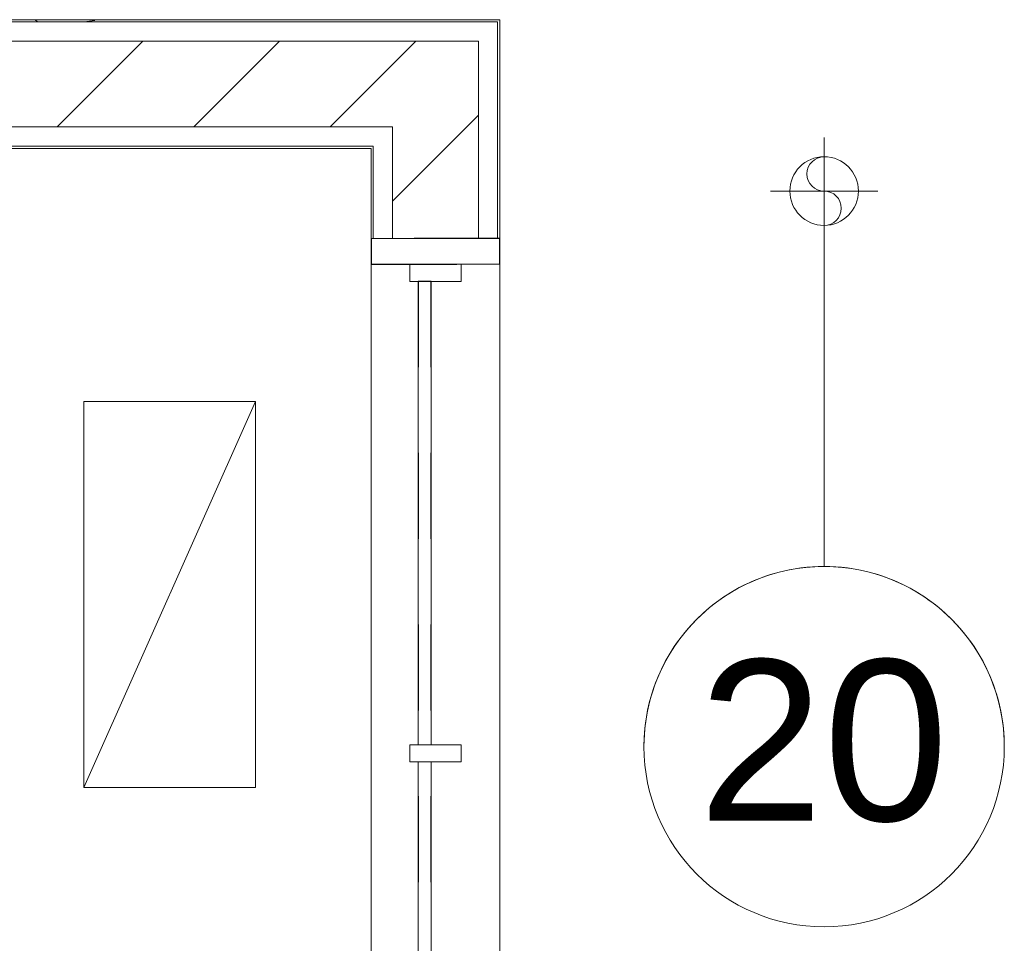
# Model space of a CAD drawing. Header units: metres. Extents: x 2.9 to 42.3, y -72.9 to -49.3.
# Tile 226 of 256: x 28 to 29.1, y -71.1 to -70. Entities that reach past the tile are written whole.
import ezdxf

# ---------------------------------------------------------------- set-up
doc = ezdxf.new("R2010")
doc.units = ezdxf.units.M
doc.linetypes.add('Traço', pattern=[0.006, 0.003, -0.003])
doc.linetypes.add('Traço_2_', pattern=[0.006, 0.003, -0.003])
for name, color, linetype, lineweight in [('A-GLAZ', 7, 'Continuous', 18), ('A-WALL', 7, 'Continuous', 18), ('A-WALL-PATT', 7, 'Continuous', 18), ('M-HVAC-DUCT-ANNO', 7, 'Continuous', 18), ('M-MNTG', 7, 'Continuous', 18)]:
    doc.layers.add(name, color=color, linetype=linetype, lineweight=lineweight)
doc.layers.add('A-GLAZ-HDLN', color=7, linetype='Traço', lineweight=25, true_color=0x00007f)
doc.layers.add('M-MNTG-IDEN', color=1, linetype='Continuous', lineweight=9, true_color=0xff0000)
doc.styles.add('Arial_1', font='arial.ttf', dxfattribs={"height": 0.1874999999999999})
pattern_1 = [(49.99999999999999, (21.555, -62.92899999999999), (0.5465545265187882, -0.04781508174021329), [0.05715, -0.62865]), (355, (21.555, -62.92899999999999), (-0.1057276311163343, 0.5731658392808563), [0.04572, -0.50292]), (100.451, (21.601, -62.933), (0.440827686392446, 0.5253490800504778), [0.04857, -0.53427]), (46.184, (21.555, -62.776), (0.8132373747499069, -0.1261291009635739), [0.08573, -0.9429799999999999]), (96.636, (21.623, -62.787), (0.7122119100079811, 0.7422871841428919), [0.07286000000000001, -0.8014100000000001]), (351.184, (21.555, -62.776), (0.7122166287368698, 0.7422739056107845), [0.06858, -0.75438]), (21, (21.631, -62.81399999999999), (0.4548461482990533, -0.3067949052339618), [0.05715, -0.62865]), (326, (21.631, -62.81399999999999), (0.1854048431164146, 0.5525599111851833), [0.04572, -0.50292]), (71.45100000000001, (21.669, -62.84), (0.6402508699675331, 0.2457631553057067), [0.04857, -0.53427]), (37.50000000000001, (21.555, -62.92899999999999), (0.009260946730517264, 0.2536671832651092), [0.02515, -0.47168, 0.02515, -0.48539, -0.5048199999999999]), (37.50000000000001, (21.555, -62.92899999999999), (0.009260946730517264, 0.2536671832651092), [-1.007, 0.02515, -0.47968]), (7.499999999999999, (21.555, -62.92899999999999), (0.2004558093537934, 0.3005459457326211), [0.02515, -0.26594, 0.02515, -0.46025, -0.1924]), (7.499999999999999, (21.555, -62.92899999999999), (0.2004558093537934, 0.3005459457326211), [-0.7764800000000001, 0.02515, -0.16726]), (327.5, (21.385, -62.92899999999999), (0.4067681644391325, -0.01718819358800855), [0.02515, -0.16535, 0.02515, -0.56921, -0.78867]), (327.5, (21.385, -62.92899999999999), (0.4067681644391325, -0.01718819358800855), [-0.78486, 0.02515, -0.76352]), (317.5, (21.309, -62.92899999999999), (0.4443831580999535, 0.07627942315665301), [0.02515, -0.2225, 0.02515, -0.36957, -0.56007]), (317.5, (21.309, -62.92899999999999), (0.4443831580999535, 0.07627942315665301), [-0.64237, 0.02515, -0.53492])]
pattern_2 = [(45, (21.555, -62.92899999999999), (-0.0795495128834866, 0.0795495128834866), [])]

# ---------------------------------------------------------------- blocks, each defined once
blk = doc.blocks.new('JANELA1 - Paineis _2x1_ 1_20 x _1 2-7881280-2PAV')
at = {"layer": 'A-GLAZ', "color": 253, "true_color": 0xaaaaaa}
for p, q in [((-0.6000000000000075, 0.07500000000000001), (-0.5700000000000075, 0.07500000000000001)), ((-0.6000000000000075, -0.07500000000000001), (-0.6000000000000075, 0.07500000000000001)), ((-0.5700000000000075, 0.07500000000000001), (-0.5700000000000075, 0.02999999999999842)), ((0.5699999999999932, 0.07500000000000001), (-0.5700000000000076, 0.07500000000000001)), ((0.5699999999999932, 0.07500000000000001), (0.5999999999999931, 0.07500000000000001)), ((0.5699999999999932, 0.03000000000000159), (0.5699999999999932, 0.07500000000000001)), ((0.5999999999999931, 0.07500000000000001), (0.5999999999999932, -0.07500000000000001)), ((-0.5500000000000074, 0.03000000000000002), (-0.5700000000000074, 0.03000000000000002)), ((-0.5700000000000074, 0.03000000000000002), (-0.5700000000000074, -0.03000000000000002)), ((-0.5500000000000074, -0.03000000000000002), (-0.5500000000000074, 0.03000000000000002)), ((0.009999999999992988, 0.03000000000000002), (-0.010000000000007, 0.03000000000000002)), ((-0.010000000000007, 0.03000000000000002), (-0.010000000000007, -0.03000000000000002)), ((0.009999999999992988, -0.03000000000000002), (0.009999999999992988, 0.03000000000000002)), ((0.5699999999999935, 0.03000000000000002), (0.5499999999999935, 0.03000000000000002)), ((0.5499999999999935, 0.03000000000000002), (0.5499999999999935, -0.03000000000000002)), ((0.5699999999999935, -0.03000000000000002), (0.5699999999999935, 0.03000000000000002)), ((-0.5500000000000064, 0.0200000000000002), (-0.01000000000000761, 0.02000000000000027)), ((0.00999999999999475, 0.02000000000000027), (0.5499999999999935, 0.02000000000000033)), ((-0.01000000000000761, 0.005000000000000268), (-0.5500000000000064, 0.005000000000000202)), ((0.5499999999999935, 0.005000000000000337), (0.00999999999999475, 0.005000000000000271)), ((-0.5700000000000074, -0.03000000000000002), (-0.5500000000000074, -0.03000000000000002)), ((-0.5700000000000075, -0.03000000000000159), (-0.5700000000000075, -0.07500000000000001)), ((-0.010000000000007, -0.03000000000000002), (0.009999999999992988, -0.03000000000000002)), ((0.5499999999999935, -0.03000000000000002), (0.5699999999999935, -0.03000000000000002)), ((0.5699999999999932, -0.07500000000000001), (0.5699999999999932, -0.02999999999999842)), ((-0.5700000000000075, -0.07500000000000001), (-0.6000000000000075, -0.07500000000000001)), ((-0.5700000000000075, -0.07500000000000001), (0.5699999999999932, -0.07500000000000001)), ((0.5999999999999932, -0.07500000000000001), (0.5699999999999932, -0.07500000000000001))]:
    blk.add_line(p, q, dxfattribs=at)
at = {"layer": 'A-GLAZ-HDLN', "color": 9, "linetype": 'Traço_2_', "true_color": 0xaaaad4}
for p, q in [((-0.5700000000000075, 0.07500000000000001), (-0.6000000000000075, 0.07500000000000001)), ((-0.6000000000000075, 0.07500000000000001), (-0.6000000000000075, -0.07500000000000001)), ((-0.5700000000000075, -0.07500000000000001), (-0.5700000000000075, 0.07500000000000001)), ((0.5999999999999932, 0.07500000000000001), (0.5699999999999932, 0.07500000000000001)), ((0.5699999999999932, 0.07500000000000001), (0.5699999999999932, -0.07500000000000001)), ((0.5999999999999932, -0.07500000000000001), (0.5999999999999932, 0.07500000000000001)), ((0.5499999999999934, 0.02000000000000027), (-0.5500000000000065, 0.02000000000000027)), ((-0.5500000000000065, 0.02000000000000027), (-0.5500000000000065, 0.00500000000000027)), ((0.5499999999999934, 0.00500000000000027), (0.5499999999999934, 0.02000000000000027)), ((-0.5500000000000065, 0.00500000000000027), (0.5499999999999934, 0.00500000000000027)), ((-0.6000000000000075, -0.07500000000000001), (-0.5700000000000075, -0.07500000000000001)), ((0.5699999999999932, -0.07500000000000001), (0.5999999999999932, -0.07500000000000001))]:
    blk.add_line(p, q, dxfattribs=at)
blk = doc.blocks.new('4 GRE - ESCOLA DE CINEMA E AUDIOVISUAL CINE REX R07_rvt-1-2PAV')
at = {"layer": 'A-WALL-PATT', "true_color": 0xd4d4d4}
h = blk.add_hatch(dxfattribs=at)
h.set_pattern_fill('FP_1', color=254, style=0, pattern_type=2)
h.set_pattern_definition(pattern_1)
h.paths.add_polyline_path([(28.51100001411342, -70.0239229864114), (28.53350001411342, -70.0239229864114), (28.53350001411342, -70.02142298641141), (26.88100001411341, -70.02142298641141), (26.88100001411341, -70.0239229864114), (28.44380616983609, -70.0239229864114)])
h = blk.add_hatch(dxfattribs=at)
h.set_pattern_fill('FP_1', color=254, style=0, pattern_type=2)
h.set_pattern_definition(pattern_1)
h.paths.add_polyline_path([(28.38600001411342, -70.1714229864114), (28.38600001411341, -70.16892298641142), (26.88350001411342, -70.1689229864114), (26.88350001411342, -70.0239229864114), (26.88100001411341, -70.0239229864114), (26.88100001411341, -70.1714229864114), (28.13578585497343, -70.1714229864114)])
h = blk.add_hatch(dxfattribs=at)
h.set_pattern_fill('FP_1', color=254, style=0, pattern_type=2)
h.set_pattern_definition(pattern_1)
h.paths.add_polyline_path([(28.53350001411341, -71.7930741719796), (28.53600001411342, -71.7930741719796), (28.53600001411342, -71.47642298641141), (28.53350001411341, -71.47642298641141)])
h.paths.add_polyline_path([(28.53393460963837, -70.2764229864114), (28.53600001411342, -70.27642298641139), (28.53600001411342, -70.02142298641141), (28.53350001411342, -70.02142298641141), (28.53350001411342, -70.2764229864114)])
h = blk.add_hatch(dxfattribs=at)
h.set_pattern_fill('FP_2', color=254, style=0, pattern_type=2)
h.set_pattern_definition(pattern_2)
h.paths.add_polyline_path([(28.13578585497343, -70.14642298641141), (28.41100001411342, -70.14642298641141), (28.41100001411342, -70.04642298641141), (26.90600001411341, -70.04642298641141), (26.90600001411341, -70.14642298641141), (27.51974522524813, -70.14642298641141)])
h = blk.add_hatch(dxfattribs=at)
h.set_pattern_fill('FP_2', color=254, style=0, pattern_type=2)
h.set_pattern_definition(pattern_2)
h.paths.add_polyline_path([(28.41100001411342, -71.81807417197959), (28.51100001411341, -71.81807417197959), (28.51100001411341, -71.47642298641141), (28.41100001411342, -71.47642298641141), (28.41100001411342, -71.81681366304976)])
h.paths.add_polyline_path([(28.44380616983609, -70.2764229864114), (28.51100001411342, -70.2764229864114), (28.51100001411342, -70.04642298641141), (28.41100001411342, -70.04642298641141), (28.41100001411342, -70.2764229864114)])
h = blk.add_hatch(dxfattribs=at)
h.set_pattern_fill('FP_1', color=254, style=0, pattern_type=2)
h.set_pattern_definition(pattern_1)
h.paths.add_polyline_path([(28.38600001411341, -71.7930741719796), (28.38850001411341, -71.7930741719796), (28.38850001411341, -71.73944224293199), (28.38600001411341, -71.73944224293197), (28.38600001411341, -71.74194224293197)])
h.paths.add_polyline_path([(28.38600001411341, -71.62444224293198), (28.38850001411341, -71.62444224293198), (28.38850001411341, -71.47642298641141), (28.38600001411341, -71.47642298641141), (28.38600001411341, -71.62194224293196)])
h.paths.add_polyline_path([(28.38850001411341, -70.2764229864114), (28.38850001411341, -70.16892298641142), (28.38600001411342, -70.16892298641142), (28.38600001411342, -70.2764229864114), (28.38829446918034, -70.2764229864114)])
at = {"layer": 'A-WALL', "color": 253, "true_color": 0xaaaaaa}
for p, q in [((28.38600001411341, -70.0214229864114), (26.88100001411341, -70.02142298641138)), ((28.38600001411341, -70.02392298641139), (26.88350001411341, -70.02392298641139)), ((28.53350001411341, -70.0214229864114), (28.38600001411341, -70.0214229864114)), ((28.38600001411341, -70.0239229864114), (28.51100001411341, -70.0239229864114)), ((28.51100001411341, -70.0239229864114), (28.53350001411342, -70.0239229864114)), ((28.53600001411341, -70.0214229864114), (28.53350001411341, -70.0214229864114)), ((28.53350001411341, -70.27642298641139), (28.53350001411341, -70.0239229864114)), ((28.53600001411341, -70.27642298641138), (28.53600001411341, -70.0214229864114)), ((28.38600001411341, -70.0464229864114), (26.90600001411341, -70.0464229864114)), ((28.38600001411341, -70.0464229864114), (28.41100001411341, -70.0464229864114)), ((28.41100001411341, -70.0464229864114), (28.51100001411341, -70.0464229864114)), ((28.51100001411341, -70.27642298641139), (28.51100001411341, -70.0464229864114)), ((28.38600001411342, -70.14642298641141), (26.90600001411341, -70.1464229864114)), ((28.38600001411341, -70.1464229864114), (28.38850001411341, -70.1464229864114)), ((28.38850001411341, -70.1464229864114), (28.41100001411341, -70.1464229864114)), ((28.41100001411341, -70.27642298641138), (28.41100001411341, -70.1464229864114)), ((26.88100001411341, -70.17142298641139), (28.38600001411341, -70.1714229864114)), ((28.38600001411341, -70.1689229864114), (26.88350001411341, -70.16892298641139)), ((28.38600001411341, -70.1689229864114), (28.38850001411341, -70.1689229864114)), ((28.38600001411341, -70.1714229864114), (28.38600001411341, -70.27642298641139)), ((28.38850001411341, -70.27642298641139), (28.38850001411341, -70.1689229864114))]:
    blk.add_line(p, q, dxfattribs=at)
at = {"layer": 'A-GLAZ', "color": 253, "lineweight": 18, "true_color": 0xaaaaaa, "rotation": 89.99999999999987}
blk.add_blockref('JANELA1 - Paineis _2x1_ 1_20 x _1 2-7881280-2PAV', (28.46100001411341, -70.87642298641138), dxfattribs=at)
blk = doc.blocks.new('Ponto de dreno - PONTO DE DRENO-878181-2PAV')
at = {"layer": 'M-MNTG'}
for p, q in [((5.218428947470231e-16, -0.0625), (6.605814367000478e-16, 0.0625)), ((3.229693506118e-17, 0.02), (0, 0)), ((-0.06249999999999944, 2.409535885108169e-18), (0.06250000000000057, 2.44887201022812e-18))]:
    blk.add_line(p, q, dxfattribs=at)
blk.add_circle((5.583533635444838e-16, 2.429205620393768e-18), 0.04000000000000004, dxfattribs=at)
for centre, radius, start, end in [((5.583533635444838e-16, 0.02000000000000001), 0.01999999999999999, 89.99999999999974, 269.9999999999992), ((0, -0.02), 0.02000000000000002, 270.0000000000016, 90.00000000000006)]:
    blk.add_arc(centre, radius, start, end, dxfattribs=at)
blk = doc.blocks.new('M_Identificador de auxiliar MEP_BTS - Em caixas-891259-2PAV')
at = {"layer": 'M-MNTG-IDEN'}
blk.add_circle((4.520956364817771e-18, 3.243388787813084e-23), 0.002800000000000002, dxfattribs=at)
for centre, start, end in [((4.758693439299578e-18, 5.839239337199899e-20), 359.9999999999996, 179.9999999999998), ((4.758693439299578e-18, 8.515079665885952e-19), 179.9999999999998, 359.9999999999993)]:
    blk.add_arc(centre, 0.002800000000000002, start, end, dxfattribs=at)

msp = doc.modelspace()

# ---------------------------------------------------------------- linework, layer by layer
at = {"layer": 'M-HVAC-DUCT-ANNO', "color": 6, "true_color": 0xff00ff}
for p, q in [((28.05120759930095, -70.91628932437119), (28.05120759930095, -70.46628932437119)), ((28.05120759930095, -70.46628932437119), (28.25120759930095, -70.46628932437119)), ((28.05120759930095, -70.91628932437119), (28.25120759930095, -70.46628932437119)), ((28.25120759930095, -70.46628932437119), (28.25120759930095, -70.91628932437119)), ((28.25120759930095, -70.91628932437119), (28.05120759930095, -70.91628932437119))]:
    msp.add_line(p, q, dxfattribs=at)
at = {"layer": 'M-MNTG-IDEN'}
msp.add_line((28.91405886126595, -70.28365007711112), (28.91405886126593, -70.65865007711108), dxfattribs=at)

# ---------------------------------------------------------------- block references
at = {"lineweight": 5}
msp.add_blockref('4 GRE - ESCOLA DE CINEMA E AUDIOVISUAL CINE REX R07_rvt-1-2PAV', (0, 0), dxfattribs=at)
at = {"layer": 'M-MNTG'}
msp.add_blockref('Ponto de dreno - PONTO DE DRENO-878181-2PAV', (28.91405886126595, -70.22115007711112), dxfattribs=at)
at = {"layer": 'M-MNTG-IDEN', "xscale": 74.99999999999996, "yscale": 74.99999999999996, "zscale": 74.99999999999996}
msp.add_blockref('M_Identificador de auxiliar MEP_BTS - Em caixas-891259-2PAV', (28.91405886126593, -70.86865007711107), dxfattribs=at)

# ---------------------------------------------------------------- texts
at = {"layer": 'M-MNTG-IDEN', "color": 7, "insert": (28.767518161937, -70.76743733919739), "char_height": 0.1874999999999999, "width": 0.3487340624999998, "attachment_point": 1, "style": 'Arial_1'}
msp.add_mtext('20', dxfattribs=at)

doc.saveas('drawing.dxf')
